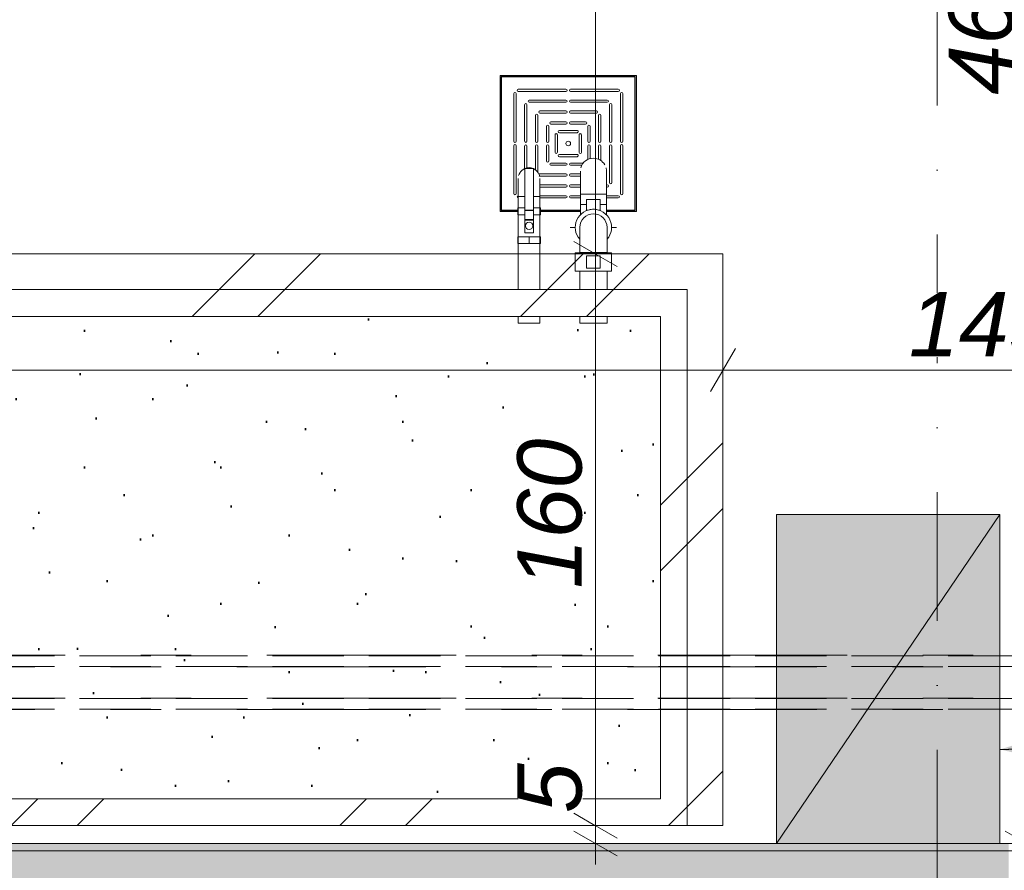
# Model space of a CAD drawing. Header units: centimetres. Extents: x -996 to 7161, y -1849 to 2591.
# Tile 7 of 49: x 1662 to 1937, y -816 to -578. Entities that reach past the tile are written whole.
import ezdxf
from ezdxf.enums import TextEntityAlignment as Align

# ---------------------------------------------------------------- set-up
doc = ezdxf.new("R2010")
doc.units = ezdxf.units.CM
doc.header["$LTSCALE"] = 0.1
doc.header["$MEASUREMENT"] = 0
for name, pattern in [('Krawędzie ukryte', [270, 200, -70]), ('Kropki i Kreski', [720, 360, -180, 0, -180]), ('Przerywana podwójnie', [1093.611073, 529.166651, -211.666656, 141.111112, -211.666656]), ('Wipeout_Contour', [1000, 0, -1000])]:
    doc.linetypes.add(name, pattern=pattern)
for name, color, linetype in [('2_belki.K_IR', 7, 'Continuous'), ('2_instalacje pompownia.ISTN', 7, 'Continuous'), ('2_stropy.ISTN', 7, 'Continuous'), ('2_stropy.K_IR', 7, 'Continuous'), ('2_słupy.ISTN', 7, 'Continuous'), ('2_ściany zewnętrzne.ISTN', 7, 'Continuous'), ('3_lądowisko.K_IR', 7, 'Continuous'), ('3_pompownia.K_IR', 7, 'Continuous'), ('4_osie.ISTN', 7, 'Continuous'), ('5_opisy.K_IR', 7, 'Continuous'), ('5_wymiary.K_IR', 7, 'Continuous')]:
    doc.layers.add(name, color=color, linetype=linetype)
doc.styles.add('GENERATED_STYLE_1', font='txt')
doc.styles.add('GENERATED_STYLE_2', font='txt')
doc.dimstyles.new('GENERATED_STYLE__3', dxfattribs={"dimtxt": 18, "dimasz": 9.178744, "dimexe": 0.18, "dimexo": 2, "dimgap": 0.09, "dimtad": 1, "dimtih": 1, "dimtoh": 1, "dimdec": 0, "dimzin": 0, "dimdsep": 46, "dimtxsty": 'GENERATED_STYLE_2', "dimblk": 'ARROWHEAD_2', "dimblk1": 'ARROWHEAD_2', "dimblk2": 'ARROWHEAD_2', "dimcen": 0.09, "dimclrd": 1, "dimclre": 1, "dimclrt": 1, "dimadec": 1, "dimazin": 0, "dimtfac": 1, "dimtdec": 4, "dimtmove": 0, "dimatfit": 3, "dimfxl": 1, "dimtolj": 1, "dimtzin": 0, "dimarcsym": 0})
doc.dimstyles.new('GENERATED_STYLE__4', dxfattribs={"dimtxt": 18, "dimasz": 9.178744, "dimexe": 0.18, "dimexo": 2, "dimgap": 0.09, "dimtad": 1, "dimdec": 0, "dimzin": 0, "dimdsep": 46, "dimtxsty": 'GENERATED_STYLE_2', "dimblk": 'ARROWHEAD_2', "dimblk1": 'ARROWHEAD_2', "dimblk2": 'ARROWHEAD_2', "dimcen": 0.09, "dimclrd": 1, "dimclre": 1, "dimclrt": 1, "dimadec": 1, "dimazin": 0, "dimtfac": 1, "dimtdec": 4, "dimtmove": 0, "dimatfit": 3, "dimfxl": 1, "dimtolj": 1, "dimtzin": 0, "dimarcsym": 0})
doc.dimstyles.new('GENERATED_STYLE__5', dxfattribs={"dimtxt": 0.18, "dimasz": 18.24, "dimexe": 0.18, "dimexo": 0.0625, "dimgap": 0.09, "dimtad": 0, "dimtih": 1, "dimtoh": 1, "dimdec": 4, "dimzin": 0, "dimdsep": 46, "dimcen": 0.09, "dimadec": 0, "dimazin": 0, "dimtfac": 1, "dimtdec": 4, "dimtmove": 0, "dimatfit": 3, "dimldrblk": 'ARROWHEAD_5', "dimfxl": 1, "dimtolj": 1, "dimtzin": 0, "dimarcsym": 0})

# ---------------------------------------------------------------- blocks, each defined once
blk = doc.blocks.new('Strop_3_1', base_point=(1398.7, -803.91))
at = {"color": 254, "linetype": 'Wipeout_Contour', "lineweight": 0, "ltscale": 7145.368827}
blk.add_wipeout([(1398.7, -803.91), (1858.7, -803.91), (1858.7, -643.91), (1398.7, -643.91)], dxfattribs=at).dxf.layer = '2_stropy.K_IR'
at = {"layer": '2_stropy.K_IR', "linetype": 'Continuous', "lineweight": 0, "true_color": 0x00c600}
h = blk.add_hatch(dxfattribs=at)
h.set_pattern_fill('Podwójny_szraf_1_4_0001', color=92, style=0, pattern_type=2)
h.set_pattern_definition([(45, (0, 0), (-45.962, 45.962), []), (45, (-9.19, 9.19), (-45.962, 45.962), [])])
h.paths.add_polyline_path([(1398.7, -803.91), (1858.7, -803.91), (1858.7, -643.91), (1398.7, -643.91)])
at = {"layer": '2_stropy.K_IR', "color": 7, "linetype": 'Continuous', "lineweight": 15, "flags": 128}
blk.add_lwpolyline([(1398.7, -803.91), (1858.7, -803.91), (1858.7, -643.91), (1398.7, -643.91)], close=True, dxfattribs=at)
blk = doc.blocks.new('Wypełnienie_10_1', base_point=(0, 180))
at = {"layer": '3_pompownia.K_IR', "linetype": 'Continuous', "lineweight": 0, "true_color": 0xffffff}
blk.add_hatch(color=7, dxfattribs=at).paths.add_polyline_path([(1936.2, -716.81), (1873.7, -808.91), (1936.2, -808.91)])
at = {"layer": '3_pompownia.K_IR', "color": 7, "linetype": 'Continuous', "lineweight": 13}
for p, q in [((1936.2, -716.81), (1873.7, -808.91)), ((1936.2, -808.91), (1936.2, -716.81)), ((1873.7, -808.91), (1936.2, -808.91))]:
    blk.add_line(p, q, dxfattribs=at)
blk = doc.blocks.new('Wypełnienie_11_1', base_point=(0, 180))
at = {"layer": '3_pompownia.K_IR', "linetype": 'Continuous', "lineweight": 0, "true_color": 0xffffff}
blk.add_hatch(color=7, dxfattribs=at).paths.add_polyline_path([(1936.2, -716.81), (1873.7, -808.91), (1873.7, -716.81)])
at = {"layer": '3_pompownia.K_IR', "color": 7, "linetype": 'Continuous', "lineweight": 13}
for p, q in [((1873.7, -716.81), (1936.2, -716.81)), ((1873.7, -808.91), (1873.7, -716.81)), ((1936.2, -716.81), (1873.7, -808.91))]:
    blk.add_line(p, q, dxfattribs=at)
blk = doc.blocks.new('Strop_8_1', base_point=(858.63, 1553.14))
at = {"layer": '2_stropy.ISTN', "color": 252, "linetype": 'Continuous', "lineweight": 15, "flags": 128}
blk.add_lwpolyline([(858.63, 1553.14), (858.63, -810.97), (2478.63, -810.97), (2478.63, -808.91), (3520.64, -808.91), (3522.33, 991.16), (4673.86, 991.16), (4673.86, 1553.14)], close=True, dxfattribs=at)
blk = doc.blocks.new('Strop_9_1', base_point=(1406.2, -796.41))
at = {"color": 254, "linetype": 'Wipeout_Contour', "lineweight": 0, "ltscale": 7132.620133}
blk.add_wipeout([(1406.2, -796.41), (1841.2, -796.41), (1841.2, -661.41), (1406.2, -661.41)], dxfattribs=at).dxf.layer = '3_lądowisko.K_IR'
at = {"layer": '3_lądowisko.K_IR', "linetype": 'Continuous', "lineweight": 50, "true_color": 0x9dceff}
h = blk.add_hatch(dxfattribs=at)
h.set_pattern_fill('Dywan_0001', color=151, style=0, pattern_type=2)
h.set_pattern_definition([(45, (0, 60), (-19.0919, 19.0919), [0, -18, 0, -27]), (110, (60, 60), (25.3717, 9.23454), [0, -13.2, 0, -22.8])])
h.paths.add_polyline_path([(1406.2, -796.41), (1841.2, -796.41), (1841.2, -661.41), (1406.2, -661.41)])
at = {"layer": '3_lądowisko.K_IR', "color": 7, "linetype": 'Continuous', "lineweight": 15, "flags": 128}
blk.add_lwpolyline([(1406.2, -796.41), (1841.2, -796.41), (1841.2, -661.41), (1406.2, -661.41)], close=True, dxfattribs=at)
blk = doc.blocks.new('Ściana_5_1', base_point=(848.63, -808.91))
at = {"layer": '2_ściany zewnętrzne.ISTN', "linetype": 'Continuous', "lineweight": 0}
blk.add_hatch(color=252, dxfattribs=at).paths.add_polyline_path([(1398.63, -848.91), (1898.63, -848.91), (1898.63, -808.91), (1398.63, -808.91)])
at = {"layer": '2_ściany zewnętrzne.ISTN', "color": 252, "linetype": 'Continuous', "lineweight": 0, "flags": 128}
blk.add_lwpolyline([(1898.63, -808.91), (1398.63, -808.91)], dxfattribs=at)
blk = doc.blocks.new('Słup_18_1', base_point=(1918.63, -828.91))
at = {"layer": '2_słupy.ISTN', "linetype": 'Continuous', "lineweight": 0}
blk.add_hatch(color=252, dxfattribs=at).paths.add_polyline_path([(1898.63, -808.91), (1898.63, -848.91), (1938.63, -848.91), (1938.63, -808.91)])
at = {"layer": '2_słupy.ISTN', "color": 252, "linetype": 'Continuous', "lineweight": 0, "flags": 128}
for points in [[(1938.63, -808.91), (1898.63, -808.91)], [(1898.63, -848.91), (1938.63, -848.91)]]:
    blk.add_lwpolyline(points, dxfattribs=at)
blk = doc.blocks.new('Standardowy znacznik osi[2]_1', base_point=(1918.63, -1423.37))
at = {"layer": '4_osie.ISTN', "color": 252, "linetype": 'Kropki i Kreski', "lineweight": 0}
blk.add_line((1918.63, -1323.37), (1918.63, 2396.64), dxfattribs=at)
at = {"layer": '4_osie.ISTN', "color": 252, "lineweight": 0, "style": 'GENERATED_STYLE_1'}
for tag, p in [('AC_MarkerText_1_1', (1918.63, 2538.34)), ('AC_MarkerText_1_0', (1918.63, -1461.66))]:
    blk.add_attdef(tag, text='', height=35, rotation=360, dxfattribs=at).set_placement(p, align=Align.MIDDLE_CENTER)
blk = doc.blocks.new('Rura 22[14]_1', base_point=(2103.7, -757.85))
at = {"layer": '2_instalacje pompownia.ISTN', "color": 252, "linetype": 'Przerywana podwójnie', "lineweight": 15}
for p, q in [((1293.7, -756.25), (2103.7, -756.25)), ((2103.7, -759.45), (1293.7, -759.45))]:
    blk.add_line(p, q, dxfattribs=at)
at = {"layer": '2_instalacje pompownia.ISTN', "color": 252, "linetype": 'Krawędzie ukryte', "lineweight": 15}
for p, q in [((2103.7, -756.35), (1293.7, -756.35)), ((2103.7, -759.35), (1293.7, -759.35))]:
    blk.add_line(p, q, dxfattribs=at)
blk = doc.blocks.new('Rura 22[15]_1', base_point=(2103.7, -769.85))
at = {"layer": '2_instalacje pompownia.ISTN', "color": 252, "linetype": 'Przerywana podwójnie', "lineweight": 15}
for p, q in [((1293.7, -768.25), (2103.7, -768.25)), ((2103.7, -771.45), (1293.7, -771.45))]:
    blk.add_line(p, q, dxfattribs=at)
at = {"layer": '2_instalacje pompownia.ISTN', "color": 252, "linetype": 'Krawędzie ukryte', "lineweight": 15}
for p, q in [((2103.7, -768.35), (1293.7, -768.35)), ((2103.7, -771.35), (1293.7, -771.35))]:
    blk.add_line(p, q, dxfattribs=at)
blk = doc.blocks.new('*D253')
at = {"layer": '5_wymiary.K_IR', "color": 1, "linetype": 'Continuous', "lineweight": 0}
for p, q in [((1393.7, -519.94), (1393.7, -501.83)), ((2003.7, -519.94), (2003.7, -501.83)), ((1397.18, -504.84), (1390.21, -516.92)), ((2000.21, -516.92), (2007.18, -504.84)), ((1387.79, -510.88), (1393.7, -510.88)), ((1393.7, -510.88), (2003.7, -510.88)), ((2003.7, -510.88), (2009.6, -510.88))]:
    blk.add_line(p, q, dxfattribs=at)
at = {"color": 254, "linetype": 'Wipeout_Contour', "lineweight": 0, "ltscale": 7081.214828}
blk.add_wipeout([(1678.21, -507.28), (1719.19, -507.28), (1719.19, -489.28), (1678.21, -489.28)], dxfattribs=at).dxf.layer = '5_wymiary.K_IR'
at = {"layer": '5_wymiary.K_IR', "color": 1, "lineweight": 0, "insert": (1678.21, -507.28), "char_height": 18, "attachment_point": 7, "style": 'GENERATED_STYLE_2'}
blk.add_mtext('\\A1;{\\pql;\\fArial|b0|i1|c238|p38;610}', dxfattribs=at)
blk = doc.blocks.new('ARROWHEAD_2')
at = {"color": 0, "linetype": 'Continuous', "lineweight": 0}
for p, q in [((-0.378, -0.655), (0.378, 0.655)), ((0, 0), (-1, 0))]:
    blk.add_line(p, q, dxfattribs=at)
blk = doc.blocks.new('*D256')
at = {"layer": '5_wymiary.K_IR', "color": 1, "linetype": 'Continuous', "lineweight": 0}
for p, q in [((1823.04, -221.86), (1823.04, -296.86)), ((1829.08, -300.34), (1817.01, -293.37)), ((1813.99, -296.86), (1832.1, -296.86)), ((1823.04, -296.86), (1823.04, -306.86)), ((1829.08, -310.34), (1817.01, -303.37)), ((1813.99, -306.86), (1832.1, -306.86)), ((1823.04, -306.86), (1823.04, -643.91))]:
    blk.add_line(p, q, dxfattribs=at)
blk = doc.blocks.new('*D257')
at = {"layer": '5_wymiary.K_IR', "color": 1, "linetype": 'Continuous', "lineweight": 0}
for p, q in [((1829.08, -310.34), (1817.01, -303.37)), ((1823.04, -306.86), (1823.04, -643.91)), ((1829.08, -647.4), (1817.01, -640.43)), ((1813.99, -643.91), (1832.1, -643.91))]:
    blk.add_line(p, q, dxfattribs=at)
at = {"color": 254, "linetype": 'Wipeout_Contour', "lineweight": 0, "ltscale": 7487.701403}
blk.add_wipeout([(1819.44, -495.87), (1819.44, -454.9), (1801.44, -454.9), (1801.44, -495.87)], dxfattribs=at).dxf.layer = '5_wymiary.K_IR'
at = {"layer": '5_wymiary.K_IR', "color": 1, "lineweight": 0, "insert": (1819.44, -495.87), "char_height": 18, "attachment_point": 7, "rotation": 90, "style": 'GENERATED_STYLE_2'}
blk.add_mtext('\\A1;{\\pql;\\fArial|b0|i1|c238|p38;337}', dxfattribs=at)
blk = doc.blocks.new('*D258')
at = {"layer": '5_wymiary.K_IR', "color": 1, "linetype": 'Continuous', "lineweight": 0}
for p, q in [((1823.04, -306.86), (1823.04, -643.91)), ((1829.08, -647.4), (1817.01, -640.43)), ((1813.99, -643.91), (1832.1, -643.91)), ((1823.04, -643.91), (1823.04, -803.91)), ((1817.01, -800.43), (1829.08, -807.4)), ((1813.99, -803.91), (1832.1, -803.91)), ((1823.04, -803.91), (1823.04, -808.91))]:
    blk.add_line(p, q, dxfattribs=at)
at = {"color": 254, "linetype": 'Wipeout_Contour', "lineweight": 0, "ltscale": 7789.530676}
blk.add_wipeout([(1819.44, -737.57), (1819.44, -696.59), (1801.44, -696.59), (1801.44, -737.57)], dxfattribs=at).dxf.layer = '5_wymiary.K_IR'
at = {"layer": '5_wymiary.K_IR', "color": 1, "lineweight": 0, "insert": (1819.44, -737.57), "char_height": 18, "attachment_point": 7, "rotation": 90, "style": 'GENERATED_STYLE_2'}
blk.add_mtext('\\A1;{\\pql;\\fArial|b0|i1|c238|p38;160}', dxfattribs=at)
at = {"color": 254, "linetype": 'Wipeout_Contour', "lineweight": 0, "ltscale": 7907.014058}
blk.add_wipeout([(1819.44, -800.42), (1819.44, -786.76), (1801.44, -786.76), (1801.44, -800.42)], dxfattribs=at).dxf.layer = '5_wymiary.K_IR'
at = {"layer": '5_wymiary.K_IR', "color": 1, "lineweight": 0, "insert": (1819.44, -800.42), "char_height": 18, "attachment_point": 7, "rotation": 90, "style": 'GENERATED_STYLE_2'}
blk.add_mtext('\\A1;{\\pql;\\fArial|b0|i1|c238|p38;5}', dxfattribs=at)
blk = doc.blocks.new('*D259')
at = {"layer": '5_wymiary.K_IR', "color": 1, "linetype": 'Continuous', "lineweight": 0}
for p, q in [((1817.01, -800.43), (1829.08, -807.4)), ((1823.04, -803.91), (1823.04, -808.91)), ((1829.08, -812.4), (1817.01, -805.43)), ((1813.99, -808.91), (1832.1, -808.91)), ((1823.04, -808.91), (1823.04, -814.82))]:
    blk.add_line(p, q, dxfattribs=at)
blk = doc.blocks.new('*D261')
at = {"layer": '5_wymiary.K_IR', "color": 1, "linetype": 'Continuous', "lineweight": 0}
for p, q in [((2003.7, -667.35), (2003.7, -685.47)), ((1855.21, -682.45), (1862.18, -670.37)), ((2000.21, -682.45), (2007.18, -670.37)), ((2003.7, -676.41), (1858.7, -676.41)), ((2009.6, -676.41), (2003.7, -676.41))]:
    blk.add_line(p, q, dxfattribs=at)
at = {"color": 254, "linetype": 'Wipeout_Contour', "lineweight": 0, "ltscale": 8168.515115}
blk.add_wipeout([(1910.71, -672.81), (1951.69, -672.81), (1951.69, -654.81), (1910.71, -654.81)], dxfattribs=at).dxf.layer = '5_wymiary.K_IR'
at = {"layer": '5_wymiary.K_IR', "color": 1, "lineweight": 0, "insert": (1910.71, -672.81), "char_height": 18, "attachment_point": 7, "style": 'GENERATED_STYLE_2'}
blk.add_mtext('\\A1;{\\pql;\\fArial|b0|i1|c238|p38;145}', dxfattribs=at)
blk = doc.blocks.new('*D262')
at = {"layer": '5_wymiary.K_IR', "color": 1, "linetype": 'Continuous', "lineweight": 0}
for p, q in [((1858.7, -667.35), (1858.7, -685.47)), ((1402.18, -670.37), (1395.21, -682.45)), ((1855.21, -682.45), (1862.18, -670.37)), ((1858.7, -676.41), (1398.7, -676.41)), ((2003.7, -676.41), (1858.7, -676.41))]:
    blk.add_line(p, q, dxfattribs=at)
at = {"color": 254, "linetype": 'Wipeout_Contour', "lineweight": 0, "ltscale": 7060.57087}
blk.add_wipeout([(1615.04, -672.81), (1656.02, -672.81), (1656.02, -654.81), (1615.04, -654.81)], dxfattribs=at).dxf.layer = '5_wymiary.K_IR'
at = {"layer": '5_wymiary.K_IR', "color": 1, "lineweight": 0, "insert": (1615.04, -672.81), "char_height": 18, "attachment_point": 7, "style": 'GENERATED_STYLE_2'}
blk.add_mtext('\\A1;{\\pql;\\fArial|b0|i1|c238|p38;460}', dxfattribs=at)
at = {"color": 254, "linetype": 'Wipeout_Contour', "lineweight": 0, "ltscale": 6230.315163}
blk.add_wipeout([(1402.19, -672.81), (1415.85, -672.81), (1415.85, -654.81), (1402.19, -654.81)], dxfattribs=at).dxf.layer = '5_wymiary.K_IR'
at = {"layer": '5_wymiary.K_IR', "color": 1, "lineweight": 0, "insert": (1402.19, -672.81), "char_height": 18, "attachment_point": 7, "style": 'GENERATED_STYLE_2'}
blk.add_mtext('\\A1;{\\pql;\\fArial|b0|i1|c238|p38;5}', dxfattribs=at)
blk = doc.blocks.new('*D263')
at = {"layer": '5_wymiary.K_IR', "color": 1, "linetype": 'Continuous', "lineweight": 0}
for p, q in [((1393.7, -667.35), (1393.7, -685.47)), ((1398.7, -667.35), (1398.7, -685.47)), ((1390.21, -682.45), (1397.18, -670.37)), ((1402.18, -670.37), (1395.21, -682.45)), ((1393.7, -676.41), (1387.79, -676.41)), ((1398.7, -676.41), (1393.7, -676.41)), ((1858.7, -676.41), (1398.7, -676.41))]:
    blk.add_line(p, q, dxfattribs=at)
blk = doc.blocks.new('*D293')
at = {"layer": '5_wymiary.K_IR', "color": 1, "linetype": 'Continuous', "lineweight": 0}
for p, q in [((1937.66, -345.37), (1949.74, -352.34)), ((1943.7, -808.91), (1943.7, -348.86)), ((1937.66, -805.43), (1949.74, -812.4)), ((1952.76, -808.91), (1934.64, -808.91)), ((1943.7, -814.82), (1943.7, -808.91))]:
    blk.add_line(p, q, dxfattribs=at)
at = {"color": 254, "linetype": 'Wipeout_Contour', "lineweight": 0, "ltscale": 8064.386477}
blk.add_wipeout([(1940.1, -599.37), (1940.1, -558.4), (1922.1, -558.4), (1922.1, -599.37)], dxfattribs=at).dxf.layer = '5_wymiary.K_IR'
at = {"layer": '5_wymiary.K_IR', "color": 1, "lineweight": 0, "insert": (1940.1, -599.37), "char_height": 18, "attachment_point": 7, "rotation": 90, "style": 'GENERATED_STYLE_2'}
blk.add_mtext('\\A1;{\\pql;\\fArial|b0|i1|c238|p38;460}', dxfattribs=at)
blk = doc.blocks.new('ARROWHEAD_5')
at = {"linetype": 'Continuous', "lineweight": 0}
blk.add_hatch(color=0, dxfattribs=at).paths.add_polyline_path([(-1, 0.2679), (0, 0), (-1, -0.2679)])
at = {"color": 0, "linetype": 'Continuous', "lineweight": 0}
blk.add_line((0, 0), (-1, 0), dxfattribs=at)
blk = doc.blocks.new('Wymiary_3', base_point=(1823.04, -221.86))
at = {"layer": '5_wymiary.K_IR', "color": 1, "linetype": 'Continuous', "lineweight": 0}
dim = blk.add_linear_dim(base=(1823.04, -306.86), p1=(1821.11, -296.86), p2=(1832.63, -306.86), angle=270, dimstyle='GENERATED_STYLE__4', dxfattribs=at)
dim.commit()
dim.dimension.update_dxf_attribs({"geometry": '*D256', "text_midpoint": (1810.44, -279.65), "dimtype": 160, "text_rotation": 90})
dim = blk.add_linear_dim(base=(1823.04, -643.91), p1=(1832.63, -306.86), p2=(1858.7, -643.91), angle=270, dimstyle='GENERATED_STYLE__4', dxfattribs=at)
dim.commit()
dim.dimension.update_dxf_attribs({"geometry": '*D257', "text_midpoint": (1810.44, -475.29), "dimtype": 160, "text_rotation": 90})
dim = blk.add_linear_dim(base=(1823.04, -803.91), p1=(1858.7, -643.91), p2=(1858.7, -803.91), angle=270, dimstyle='GENERATED_STYLE__4', dxfattribs=at)
dim.commit()
dim.dimension.update_dxf_attribs({"geometry": '*D258', "text_midpoint": (1810.44, -716.99), "dimtype": 160, "text_rotation": 90})
dim = blk.add_linear_dim(base=(1823.04, -808.91), p1=(1858.7, -803.91), p2=(2203.63, -808.91), angle=270, dimstyle='GENERATED_STYLE__4', dxfattribs=at)
dim.commit()
dim.dimension.update_dxf_attribs({"geometry": '*D259', "text_midpoint": (1810.44, -793.56), "dimtype": 160, "text_rotation": 90})
blk = doc.blocks.new('Wymiary_4', base_point=(2003.7, -676.41))
at = {"layer": '5_wymiary.K_IR', "color": 1, "linetype": 'Continuous', "lineweight": 0}
dim = blk.add_linear_dim(base=(1858.7, -676.41), p1=(2003.7, -514.89), p2=(1858.7, -643.91), angle=180, dimstyle='GENERATED_STYLE__3', dxfattribs=at)
dim.commit()
dim.dimension.update_dxf_attribs({"geometry": '*D261', "text_midpoint": (1931.29, -663.81), "dimtype": 160})
dim = blk.add_linear_dim(base=(1398.7, -676.41), p1=(1858.7, -643.91), p2=(1398.7, -643.91), angle=180, dimstyle='GENERATED_STYLE__3', dxfattribs=at)
dim.commit()
dim.dimension.update_dxf_attribs({"geometry": '*D262', "text_midpoint": (1635.62, -663.81), "dimtype": 160})
dim = blk.add_linear_dim(base=(1393.7, -676.41), p1=(1398.7, -643.91), p2=(1393.7, -673.91), angle=180, dimstyle='GENERATED_STYLE__3', dxfattribs=at)
dim.commit()
dim.dimension.update_dxf_attribs({"geometry": '*D263', "text_midpoint": (1409.05, -663.81), "dimtype": 160})
blk = doc.blocks.new('Wymiary_10', base_point=(1943.7, -808.91))
at = {"layer": '5_wymiary.K_IR', "color": 1, "linetype": 'Continuous', "lineweight": 0}
dim = blk.add_linear_dim(base=(1943.7, -348.86), p1=(2003.7, -808.91), p2=(1898.63, -348.86), angle=90, dimstyle='GENERATED_STYLE__4', dxfattribs=at)
dim.commit()
dim.dimension.update_dxf_attribs({"geometry": '*D293', "text_midpoint": (1931.1, -578.79), "dimtype": 160, "text_rotation": 90})

msp = doc.modelspace()

# ---------------------------------------------------------------- block references
at = {"layer": '2_stropy.K_IR', "color": 7, "linetype": 'Continuous', "lineweight": 15}
msp.add_blockref('Strop_3_1', (1398.7, -803.91), dxfattribs=at)
at = {"layer": '2_słupy.ISTN', "color": 252, "lineweight": 0}
msp.add_blockref('Słup_18_1', (1918.63, -828.91), dxfattribs=at)
at = {"layer": '2_ściany zewnętrzne.ISTN', "color": 252, "lineweight": 0}
msp.add_blockref('Ściana_5_1', (848.63, -808.91), dxfattribs=at)
at = {"layer": '3_pompownia.K_IR', "color": 255, "linetype": 'Continuous', "lineweight": 0}
for name in ['Wypełnienie_10_1', 'Wypełnienie_11_1']:
    msp.add_blockref(name, (0, 180), dxfattribs=at)
at = {"layer": '4_osie.ISTN', "color": 252, "linetype": 'Continuous', "lineweight": 0}
msp.add_blockref('Standardowy znacznik osi[2]_1', (1918.63, -1423.37), dxfattribs=at)

# ---------------------------------------------------------------- next in the draw order: block references
at = {"layer": '2_stropy.ISTN', "color": 252, "linetype": 'Continuous', "lineweight": 0}
msp.add_blockref('Strop_8_1', (858.63, 1553.14), dxfattribs=at)

# ---------------------------------------------------------------- next in the draw order: block references
at = {"layer": '3_lądowisko.K_IR', "color": 7, "linetype": 'Continuous', "lineweight": 15}
msp.add_blockref('Strop_9_1', (1406.2, -796.41), dxfattribs=at)

# ---------------------------------------------------------------- next in the draw order: linework, layer by layer
at = {"layer": '2_belki.K_IR', "color": 7, "linetype": 'Continuous', "lineweight": 15}
msp.add_lwpolyline([(1398.7, -803.91), (1848.7, -803.91), (1848.7, -653.91), (1398.7, -653.91)], close=True, dxfattribs=at)

# ---------------------------------------------------------------- next in the draw order: block references
at = {"layer": '2_instalacje pompownia.ISTN', "color": 252, "linetype": 'Przerywana podwójnie', "lineweight": 0}
for name, p in [('Rura 22[14]_1', (2103.7, -757.85)), ('Rura 22[15]_1', (2103.7, -769.85))]:
    msp.add_blockref(name, p, dxfattribs=at)

# ---------------------------------------------------------------- next in the draw order: dimensions: what is measured, and where the dimension line sits
at = {"layer": '5_wymiary.K_IR', "color": 1, "linetype": 'Continuous', "lineweight": 0}
dim = msp.add_linear_dim(base=(2003.7, -510.88), p1=(1393.7, -813.15), p2=(2003.7, -808.91), angle=0, dimstyle='GENERATED_STYLE__3', dxfattribs=at)
dim.commit()
dim.dimension.update_dxf_attribs({"geometry": '*D253', "text_midpoint": (1698.79, -498.28), "dimtype": 160})

# ---------------------------------------------------------------- next in the draw order: block references
msp.add_blockref('Wymiary_3', (1823.04, -221.86), dxfattribs=at)

# ---------------------------------------------------------------- next in the draw order: block references
msp.add_blockref('Wymiary_4', (2003.7, -676.41), dxfattribs=at)

# ---------------------------------------------------------------- next in the draw order: linework, layer by layer
at = {"layer": '3_pompownia.K_IR', "color": 7, "linetype": 'Continuous', "lineweight": 0}
for p, q in [((1834.49, -593.98), (1796.39, -593.98)), ((1796.39, -593.98), (1796.39, -632.08)), ((1796.7, -594.3), (1834.17, -594.3)), ((1796.7, -631.76), (1796.7, -594.3)), ((1796.78, -594.38), (1796.78, -631.68)), ((1834.09, -594.38), (1796.78, -594.38)), ((1834.09, -631.68), (1834.09, -594.38)), ((1834.17, -594.3), (1834.17, -631.76)), ((1834.49, -632.08), (1834.49, -593.98)), ((1800.2, -599.03), (1800.2, -612.4)), ((1800.2, -599.03), (1800.2, -612.4)), ((1800.84, -612.4), (1800.84, -599.03)), ((1800.84, -612.4), (1800.84, -599.03)), ((1814.8, -597.8), (1801.43, -597.8)), ((1814.8, -597.8), (1801.43, -597.8)), ((1801.43, -598.44), (1814.8, -598.44)), ((1801.43, -598.44), (1814.8, -598.44)), ((1829.44, -597.8), (1816.07, -597.8)), ((1829.44, -597.8), (1816.07, -597.8)), ((1816.07, -598.44), (1829.44, -598.44)), ((1816.07, -598.44), (1829.44, -598.44)), ((1830.03, -612.4), (1830.03, -599.03)), ((1830.03, -612.4), (1830.03, -599.03)), ((1830.67, -599.03), (1830.67, -612.4)), ((1830.67, -599.03), (1830.67, -612.4)), ((1803.25, -602.1), (1803.25, -612.4)), ((1803.25, -602.1), (1803.25, -612.4)), ((1803.89, -612.4), (1803.89, -602.1)), ((1803.89, -612.4), (1803.89, -602.1)), ((1814.8, -600.85), (1804.51, -600.85)), ((1814.8, -600.85), (1804.51, -600.85)), ((1804.51, -601.48), (1814.8, -601.48)), ((1804.51, -601.48), (1814.8, -601.48)), ((1826.36, -600.85), (1816.07, -600.85)), ((1826.36, -600.85), (1816.07, -600.85)), ((1816.07, -601.48), (1826.36, -601.48)), ((1816.07, -601.48), (1826.36, -601.48)), ((1826.98, -612.4), (1826.98, -602.1)), ((1826.98, -612.4), (1826.98, -602.1)), ((1827.62, -602.1), (1827.62, -612.4)), ((1827.62, -602.1), (1827.62, -612.4)), ((1806.3, -605.12), (1806.3, -612.4)), ((1806.3, -605.12), (1806.3, -612.4)), ((1806.93, -612.4), (1806.93, -605.12)), ((1806.93, -612.4), (1806.93, -605.12)), ((1807.52, -603.89), (1814.8, -603.89)), ((1807.52, -603.89), (1814.8, -603.89)), ((1814.8, -604.53), (1807.52, -604.53)), ((1814.8, -604.53), (1807.52, -604.53)), ((1823.35, -603.89), (1816.07, -603.89)), ((1823.35, -603.89), (1816.07, -603.89)), ((1816.07, -604.53), (1823.35, -604.53)), ((1816.07, -604.53), (1823.35, -604.53)), ((1823.94, -612.4), (1823.94, -605.12)), ((1823.94, -612.4), (1823.94, -605.12)), ((1824.57, -605.12), (1824.57, -612.4)), ((1824.57, -605.12), (1824.57, -612.4)), ((1809.34, -608.18), (1809.34, -612.4)), ((1809.34, -608.18), (1809.34, -612.4)), ((1809.98, -612.4), (1809.98, -608.18)), ((1809.98, -612.4), (1809.98, -608.18)), ((1814.8, -606.94), (1810.58, -606.94)), ((1814.8, -606.94), (1810.58, -606.94)), ((1810.58, -607.57), (1814.8, -607.57)), ((1810.58, -607.57), (1814.8, -607.57)), ((1820.29, -606.94), (1816.07, -606.94)), ((1820.29, -606.94), (1816.07, -606.94)), ((1816.07, -607.57), (1820.29, -607.57)), ((1816.07, -607.57), (1820.29, -607.57)), ((1820.89, -612.4), (1820.89, -608.18)), ((1820.89, -612.4), (1820.89, -608.18)), ((1821.53, -608.18), (1821.53, -612.4)), ((1821.53, -608.18), (1821.53, -612.4)), ((1811.75, -610.57), (1811.75, -615.5)), ((1811.75, -610.57), (1811.75, -615.5)), ((1812.39, -615.5), (1812.39, -610.57)), ((1812.39, -615.5), (1812.39, -610.57)), ((1817.9, -609.35), (1812.97, -609.35)), ((1817.9, -609.35), (1812.97, -609.35)), ((1812.97, -609.99), (1817.9, -609.99)), ((1812.97, -609.99), (1817.9, -609.99)), ((1818.48, -615.5), (1818.48, -610.57)), ((1818.48, -615.5), (1818.48, -610.57)), ((1819.12, -610.57), (1819.12, -615.5)), ((1819.12, -610.57), (1819.12, -615.5)), ((1800.2, -613.66), (1800.2, -627.04)), ((1800.2, -613.66), (1800.2, -627.04)), ((1800.84, -627.04), (1800.84, -613.66)), ((1800.84, -627.04), (1800.84, -613.66)), ((1803.25, -613.67), (1803.25, -620.06)), ((1803.25, -613.67), (1803.25, -620.06)), ((1803.89, -619.85), (1803.89, -613.67)), ((1803.89, -619.85), (1803.89, -613.67)), ((1806.3, -620.41), (1806.3, -613.67)), ((1806.3, -620.41), (1806.3, -613.67)), ((1806.93, -613.67), (1806.93, -620.94)), ((1806.93, -613.67), (1806.93, -620.94)), ((1809.34, -613.67), (1809.34, -617.89)), ((1809.34, -613.67), (1809.34, -617.89)), ((1809.98, -617.89), (1809.98, -613.67)), ((1809.98, -617.89), (1809.98, -613.67)), ((1820.89, -617.53), (1820.89, -613.67)), ((1820.89, -617.53), (1820.89, -613.67)), ((1821.53, -613.67), (1821.53, -617.28)), ((1821.53, -613.67), (1821.53, -617.28)), ((1823.94, -613.67), (1823.94, -617.48)), ((1823.94, -613.67), (1823.94, -617.48)), ((1824.57, -617.83), (1824.57, -613.67)), ((1824.57, -617.83), (1824.57, -613.67)), ((1826.98, -623.96), (1826.98, -613.67)), ((1826.98, -623.96), (1826.98, -613.67)), ((1827.62, -613.67), (1827.62, -623.96)), ((1827.62, -613.67), (1827.62, -623.96)), ((1830.03, -627.04), (1830.03, -613.66)), ((1830.03, -627.04), (1830.03, -613.66)), ((1830.67, -613.66), (1830.67, -627.04)), ((1830.67, -613.66), (1830.67, -627.04)), ((1812.97, -616.08), (1817.9, -616.08)), ((1812.97, -616.08), (1817.9, -616.08)), ((1817.9, -616.71), (1812.97, -616.71)), ((1817.9, -616.71), (1812.97, -616.71)), ((1810.58, -618.49), (1814.8, -618.49)), ((1810.58, -618.49), (1814.8, -618.49)), ((1814.8, -619.12), (1810.58, -619.12)), ((1814.8, -619.12), (1810.58, -619.12)), ((1816.07, -618.49), (1819.68, -618.49)), ((1816.07, -618.49), (1819.68, -618.49)), ((1819.25, -619.12), (1816.07, -619.12)), ((1819.25, -619.12), (1816.07, -619.12)), ((1803.28, -631.65), (1803.28, -620.04)), ((1803.28, -620.04), (1805.68, -620.04)), ((1805.68, -620.04), (1805.68, -631.65)), ((1814.8, -621.53), (1807.52, -621.53)), ((1814.8, -621.53), (1807.52, -621.53)), ((1807.52, -622.17), (1814.8, -622.17)), ((1807.52, -622.17), (1814.8, -622.17)), ((1816.07, -621.53), (1818.84, -621.53)), ((1816.07, -621.53), (1818.84, -621.53)), ((1818.85, -622.17), (1816.07, -622.17)), ((1818.85, -622.17), (1816.07, -622.17)), ((1807.48, -624.58), (1814.8, -624.58)), ((1807.48, -624.58), (1814.8, -624.58)), ((1816.07, -624.58), (1818.84, -624.58)), ((1816.07, -624.58), (1818.84, -624.58)), ((1826.13, -624.58), (1826.36, -624.58)), ((1826.13, -624.58), (1826.36, -624.58)), ((1801.47, -627.89), (1801.47, -632.94)), ((1803.27, -627.89), (1801.47, -627.89)), ((1801.47, -627.89), (1803.27, -627.89)), ((1807.5, -627.89), (1805.69, -627.89)), ((1805.69, -627.89), (1807.5, -627.89)), ((1807.48, -627.63), (1814.8, -627.63)), ((1807.48, -627.63), (1814.8, -627.63)), ((1814.8, -625.22), (1807.49, -625.22)), ((1814.8, -625.22), (1807.49, -625.22)), ((1807.5, -632.94), (1807.5, -627.89)), ((1818.84, -625.22), (1816.07, -625.22)), ((1818.84, -625.22), (1816.07, -625.22)), ((1816.07, -627.63), (1818.83, -627.63)), ((1816.07, -627.63), (1818.83, -627.63)), ((1818.83, -627.19), (1822.48, -627.19)), ((1818.83, -627.19), (1818.83, -630.1)), ((1826.13, -627.19), (1818.83, -627.19)), ((1822.48, -627.19), (1826.13, -627.19)), ((1826.36, -625.22), (1826.13, -625.22)), ((1826.36, -625.22), (1826.13, -625.22)), ((1826.13, -630.1), (1826.13, -627.19)), ((1826.13, -627.63), (1829.44, -627.63)), ((1826.13, -627.63), (1829.44, -627.63)), ((1814.8, -628.26), (1807.5, -628.26)), ((1814.8, -628.26), (1807.5, -628.26)), ((1818.83, -628.26), (1816.07, -628.26)), ((1818.83, -628.26), (1816.07, -628.26)), ((1820.57, -630.1), (1818.83, -630.1)), ((1818.83, -630.1), (1820.57, -630.1)), ((1824.39, -628.72), (1820.58, -628.72)), ((1820.58, -628.72), (1820.58, -630.41)), ((1820.58, -631.79), (1820.58, -630.41)), ((1824.39, -630.41), (1824.39, -628.72)), ((1826.13, -630.1), (1824.39, -630.1)), ((1824.39, -630.1), (1826.13, -630.1)), ((1824.39, -630.41), (1824.39, -631.79)), ((1829.44, -628.26), (1826.13, -628.26)), ((1829.44, -628.26), (1826.13, -628.26)), ((1796.39, -632.08), (1801.32, -632.08)), ((1801.32, -631.76), (1796.7, -631.76)), ((1796.78, -631.68), (1801.32, -631.68)), ((1801.32, -631.04), (1803.28, -631.04)), ((1801.32, -632.94), (1801.32, -631.04)), ((1803.28, -632.94), (1801.32, -632.94)), ((1801.43, -632.94), (1801.43, -639.14)), ((1803.28, -631.8), (1803.28, -631.65)), ((1803.28, -631.65), (1805.68, -631.65)), ((1803.28, -631.65), (1805.68, -631.65)), ((1803.28, -634.29), (1803.28, -631.8)), ((1803.28, -631.8), (1805.68, -631.8)), ((1805.68, -631.04), (1807.64, -631.04)), ((1805.68, -631.65), (1805.68, -631.8)), ((1805.68, -631.8), (1805.68, -634.29)), ((1807.64, -632.94), (1805.68, -632.94)), ((1807.53, -639.14), (1807.53, -632.94)), ((1807.64, -632.94), (1807.64, -631.04)), ((1807.64, -631.68), (1818.85, -631.68)), ((1818.84, -631.76), (1807.64, -631.76)), ((1807.64, -632.08), (1818.84, -632.08)), ((1826.12, -631.68), (1834.09, -631.68)), ((1834.17, -631.76), (1826.12, -631.76)), ((1826.13, -632.08), (1834.49, -632.08)), ((1803.28, -634.44), (1803.28, -634.29)), ((1803.28, -634.29), (1805.68, -634.29)), ((1803.28, -634.44), (1805.68, -634.44)), ((1803.28, -637.59), (1803.28, -634.44)), ((1805.68, -634.44), (1803.28, -634.44)), ((1805.68, -634.29), (1805.68, -634.44)), ((1805.68, -634.44), (1805.68, -637.59)), ((1803.28, -637.59), (1803.28, -637.99)), ((1803.28, -637.99), (1805.68, -637.99)), ((1805.68, -637.99), (1805.68, -637.59)), ((1815.98, -636.5), (1817.4, -636.5)), ((1827.56, -636.5), (1828.98, -636.5)), ((1801.32, -639.14), (1804.48, -639.14)), ((1801.32, -641.04), (1801.32, -639.14)), ((1804.48, -641.04), (1801.32, -641.04)), ((1801.47, -639.14), (1801.47, -653.91)), ((1804.48, -639.14), (1807.64, -639.14)), ((1804.48, -641.04), (1804.48, -639.14)), ((1807.64, -641.04), (1804.48, -641.04)), ((1807.5, -653.91), (1807.5, -639.14)), ((1807.64, -641.04), (1807.64, -639.14)), ((1817.4, -643.64), (1817.4, -648.72)), ((1822.48, -643.64), (1817.4, -643.64)), ((1818.67, -643.51), (1818.67, -643.64)), ((1822.48, -643.51), (1818.67, -643.51)), ((1818.67, -643.51), (1822.48, -643.51)), ((1826.29, -643.51), (1822.48, -643.51)), ((1822.48, -643.51), (1826.29, -643.51)), ((1827.56, -643.64), (1822.48, -643.64)), ((1826.29, -643.64), (1826.29, -643.51)), ((1827.56, -648.72), (1827.56, -643.64)), ((1824.39, -644.49), (1820.58, -644.49)), ((1820.58, -644.49), (1820.58, -647.87)), ((1824.39, -647.87), (1824.39, -644.49)), ((1817.4, -648.72), (1822.48, -648.72)), ((1818.68, -648.72), (1818.68, -653.91)), ((1820.58, -647.87), (1824.39, -647.87)), ((1822.48, -648.72), (1827.56, -648.72)), ((1826.29, -653.91), (1826.29, -648.72)), ((1801.47, -661.41), (1801.47, -663.33)), ((1801.47, -663.33), (1807.5, -663.33)), ((1807.5, -663.33), (1807.5, -661.41)), ((1818.68, -661.41), (1818.68, -663.33)), ((1818.68, -663.33), (1826.29, -663.33)), ((1826.29, -663.33), (1826.29, -661.41))]:
    msp.add_line(p, q, dxfattribs=at)
at = {"layer": '3_pompownia.K_IR', "color": 7, "linetype": 'Continuous', "lineweight": 0, "flags": 128}
for points in [[(1818.83, -620.79), (1818.83, -620.79), (1818.83, -620.81), (1818.83, -620.83), (1818.83, -620.87), (1818.83, -620.92), (1818.83, -620.97), (1818.83, -621.04), (1818.83, -621.11), (1818.83, -621.2), (1818.83, -621.29), (1818.83, -621.4), (1818.83, -621.51), (1818.83, -621.63), (1818.83, -621.77), (1818.83, -621.91), (1818.83, -622.06), (1818.83, -622.21), (1818.83, -622.38), (1818.83, -622.55), (1818.83, -622.73), (1818.83, -622.92), (1818.83, -623.11), (1818.83, -623.31), (1818.83, -623.52), (1818.83, -623.73), (1818.83, -623.95), (1818.83, -624.17), (1818.83, -624.4), (1818.83, -624.63), (1818.83, -624.87), (1818.83, -625.11), (1818.83, -625.35), (1818.83, -625.6), (1818.83, -625.85), (1818.83, -626.1), (1818.83, -626.35), (1818.83, -626.61), (1818.83, -626.86), (1818.83, -627.12), (1818.83, -627.19)], [(1826.13, -627.19), (1826.13, -626.93), (1826.13, -626.68), (1826.13, -626.42), (1826.13, -626.17), (1826.13, -625.92), (1826.13, -625.67), (1826.13, -625.42), (1826.13, -625.18), (1826.13, -624.93), (1826.13, -624.7), (1826.13, -624.46), (1826.13, -624.23), (1826.13, -624.01), (1826.13, -623.79), (1826.13, -623.58), (1826.13, -623.37), (1826.13, -623.16), (1826.13, -622.97), (1826.13, -622.78), (1826.13, -622.6), (1826.13, -622.42), (1826.13, -622.26), (1826.13, -622.1), (1826.13, -621.95), (1826.13, -621.8), (1826.13, -621.67), (1826.13, -621.54), (1826.13, -621.43), (1826.13, -621.32), (1826.13, -621.22), (1826.13, -621.14), (1826.13, -621.06), (1826.13, -620.99), (1826.13, -620.93), (1826.13, -620.88), (1826.13, -620.84), (1826.13, -620.82), (1826.13, -620.8), (1826.13, -620.79)], [(1801.47, -622.79), (1801.47, -622.79), (1801.47, -622.81), (1801.47, -622.83), (1801.47, -622.85), (1801.47, -622.89), (1801.47, -622.93), (1801.47, -622.99), (1801.47, -623.05), (1801.47, -623.12), (1801.47, -623.19), (1801.47, -623.27), (1801.47, -623.37), (1801.47, -623.46), (1801.47, -623.57), (1801.47, -623.68), (1801.47, -623.8), (1801.47, -623.92), (1801.47, -624.05), (1801.47, -624.19), (1801.47, -624.34), (1801.47, -624.48), (1801.47, -624.64), (1801.47, -624.8), (1801.47, -624.96), (1801.47, -625.13), (1801.47, -625.31), (1801.47, -625.48), (1801.47, -625.67), (1801.47, -625.85), (1801.47, -626.04), (1801.47, -626.23), (1801.47, -626.43), (1801.47, -626.62), (1801.47, -626.82), (1801.47, -627.02), (1801.47, -627.22), (1801.47, -627.43), (1801.47, -627.63), (1801.47, -627.83), (1801.47, -627.89)], [(1807.5, -627.89), (1807.5, -627.68), (1807.5, -627.48), (1807.5, -627.28), (1807.5, -627.08), (1807.5, -626.88), (1807.5, -626.68), (1807.5, -626.48), (1807.5, -626.28), (1807.5, -626.09), (1807.5, -625.9), (1807.5, -625.72), (1807.5, -625.53), (1807.5, -625.35), (1807.5, -625.18), (1807.5, -625.01), (1807.5, -624.84), (1807.5, -624.68), (1807.5, -624.53), (1807.5, -624.38), (1807.5, -624.23), (1807.5, -624.09), (1807.5, -623.96), (1807.5, -623.83), (1807.5, -623.71), (1807.5, -623.6), (1807.5, -623.49), (1807.5, -623.39), (1807.5, -623.3), (1807.5, -623.21), (1807.5, -623.14), (1807.5, -623.07), (1807.5, -623), (1807.5, -622.95), (1807.5, -622.9), (1807.5, -622.86), (1807.5, -622.83), (1807.5, -622.81), (1807.5, -622.8), (1807.5, -622.79)], [(1818.83, -632.99), (1818.83, -632.89), (1818.83, -632.66), (1818.83, -632.42), (1818.83, -632.18), (1818.83, -631.94), (1818.83, -631.69), (1818.83, -631.44), (1818.83, -631.19), (1818.83, -630.94), (1818.83, -630.68), (1818.83, -630.43), (1818.83, -630.17), (1818.83, -630.1)], [(1826.13, -630.1), (1826.13, -630.36), (1826.13, -630.61), (1826.13, -630.87), (1826.13, -631.12), (1826.13, -631.37), (1826.13, -631.62), (1826.13, -631.87), (1826.13, -632.12), (1826.13, -632.36), (1826.13, -632.59), (1826.13, -632.83), (1826.13, -632.99)], [(1818.67, -636.5), (1818.67, -636.51), (1818.67, -636.52), (1818.67, -636.55), (1818.67, -636.59), (1818.67, -636.64), (1818.67, -636.7), (1818.67, -636.78), (1818.67, -636.86), (1818.67, -636.95), (1818.67, -637.06), (1818.67, -637.17), (1818.67, -637.29), (1818.67, -637.43), (1818.67, -637.57), (1818.67, -637.73), (1818.67, -637.89), (1818.67, -638.06), (1818.67, -638.24), (1818.67, -638.43), (1818.67, -638.63), (1818.67, -638.83), (1818.67, -639.05), (1818.67, -639.27), (1818.67, -639.49), (1818.67, -639.73), (1818.67, -639.96), (1818.67, -640.21), (1818.67, -640.46), (1818.67, -640.71), (1818.67, -640.97), (1818.67, -641.24), (1818.67, -641.5), (1818.67, -641.77), (1818.67, -642.05), (1818.67, -642.32), (1818.67, -642.6), (1818.67, -642.88), (1818.67, -643.16), (1818.67, -643.44), (1818.67, -643.51)], [(1826.29, -643.51), (1826.29, -643.23), (1826.29, -642.95), (1826.29, -642.67), (1826.29, -642.4), (1826.29, -642.12), (1826.29, -641.85), (1826.29, -641.58), (1826.29, -641.31), (1826.29, -641.04), (1826.29, -640.78), (1826.29, -640.53), (1826.29, -640.28), (1826.29, -640.03), (1826.29, -639.79), (1826.29, -639.55), (1826.29, -639.33), (1826.29, -639.1), (1826.29, -638.89), (1826.29, -638.68), (1826.29, -638.48), (1826.29, -638.29), (1826.29, -638.11), (1826.29, -637.94), (1826.29, -637.77), (1826.29, -637.61), (1826.29, -637.47), (1826.29, -637.33), (1826.29, -637.2), (1826.29, -637.09), (1826.29, -636.98), (1826.29, -636.88), (1826.29, -636.8), (1826.29, -636.72), (1826.29, -636.66), (1826.29, -636.6), (1826.29, -636.56), (1826.29, -636.53), (1826.29, -636.51), (1826.29, -636.5)]]:
    msp.add_lwpolyline(points, dxfattribs=at)
at = {"layer": '3_pompownia.K_IR', "color": 7, "linetype": 'Continuous', "lineweight": 0}
msp.add_circle((1815.44, -613.03), 0.635, dxfattribs=at)
msp.add_circle((1815.44, -613.03), 0.635, dxfattribs=at)
for centre, radius, start, end in [((1800.52, -599.03), 0.317, 0, 180), ((1800.52, -599.03), 0.317, 0, 180), ((1801.43, -598.12), 0.317, 90, 270), ((1801.43, -598.12), 0.318, 90, 270), ((1814.8, -598.12), 0.317, 270, 90), ((1814.8, -598.12), 0.318, 270, 90), ((1816.07, -598.12), 0.318, 90, 270), ((1816.07, -598.12), 0.318, 90, 270), ((1829.44, -598.12), 0.318, 270, 90), ((1829.44, -598.12), 0.318, 270, 90), ((1830.35, -599.03), 0.317, 0, 180), ((1830.35, -599.03), 0.317, 0, 180), ((1803.57, -602.1), 0.317, 0, 180), ((1803.57, -602.1), 0.317, 0, 180), ((1804.51, -601.17), 0.318, 90, 270), ((1804.51, -601.17), 0.318, 90, 270), ((1814.8, -601.17), 0.318, 270, 90), ((1814.8, -601.17), 0.318, 270, 90), ((1816.07, -601.17), 0.318, 90, 270), ((1816.07, -601.17), 0.318, 90, 270), ((1826.36, -601.17), 0.318, 270, 90), ((1826.36, -601.17), 0.318, 270, 90), ((1827.3, -602.1), 0.317, 0, 180), ((1827.3, -602.1), 0.317, 0, 180), ((1806.61, -605.12), 0.317, 0, 180), ((1806.61, -605.12), 0.317, 0, 180), ((1807.52, -604.21), 0.317, 90, 270), ((1807.52, -604.21), 0.318, 90, 270), ((1814.8, -604.21), 0.317, 270, 90), ((1814.8, -604.21), 0.318, 270, 90), ((1816.07, -604.21), 0.317, 90, 270), ((1816.07, -604.21), 0.318, 90, 270), ((1823.35, -604.21), 0.317, 270, 90), ((1823.35, -604.21), 0.318, 270, 90), ((1824.26, -605.12), 0.317, 0, 180), ((1824.26, -605.12), 0.317, 0, 180), ((1809.66, -608.18), 0.317, 0, 180), ((1809.66, -608.18), 0.317, 0, 180), ((1810.58, -607.26), 0.317, 90, 270), ((1810.58, -607.26), 0.317, 90, 270), ((1814.8, -607.26), 0.317, 270, 90), ((1814.8, -607.26), 0.317, 270, 90), ((1816.07, -607.26), 0.317, 90, 270), ((1816.07, -607.26), 0.317, 90, 270), ((1820.29, -607.26), 0.317, 270, 90), ((1820.29, -607.26), 0.317, 270, 90), ((1821.21, -608.18), 0.317, 0, 180), ((1821.21, -608.18), 0.317, 0, 180), ((1812.07, -610.57), 0.317, 359.6501, 180.3499), ((1812.07, -610.57), 0.317, 359.6501, 180.3499), ((1812.97, -609.67), 0.317, 90, 270), ((1812.97, -609.67), 0.317, 90, 270), ((1817.9, -609.67), 0.317, 269.6501, 90.3499), ((1817.9, -609.67), 0.317, 269.6501, 90.3499), ((1818.8, -610.57), 0.317, 359.6501, 180.3499), ((1818.8, -610.57), 0.317, 359.6501, 180.3499), ((1800.52, -612.4), 0.317, 180, 0), ((1800.52, -612.4), 0.317, 180, 0), ((1800.52, -613.66), 0.317, 0, 180), ((1800.52, -613.66), 0.317, 0, 180), ((1803.57, -612.4), 0.317, 180, 0), ((1803.57, -612.4), 0.317, 180, 0), ((1803.57, -613.67), 0.317, 0, 180), ((1803.57, -613.67), 0.317, 0, 180), ((1806.61, -612.4), 0.317, 180, 0), ((1806.61, -612.4), 0.317, 180, 0), ((1806.61, -613.67), 0.317, 0, 180), ((1806.61, -613.67), 0.317, 0, 180), ((1809.66, -612.4), 0.317, 180, 0), ((1809.66, -612.4), 0.317, 180, 0), ((1809.66, -613.67), 0.317, 0, 180), ((1809.66, -613.67), 0.317, 0, 180), ((1821.21, -612.4), 0.317, 180, 0), ((1821.21, -612.4), 0.317, 180, 0), ((1821.21, -613.67), 0.317, 0, 180), ((1821.21, -613.67), 0.317, 0, 180), ((1824.26, -612.4), 0.317, 180, 0), ((1824.26, -612.4), 0.317, 180, 0), ((1824.26, -613.67), 0.317, 0, 180), ((1824.26, -613.67), 0.317, 0, 180), ((1827.3, -612.4), 0.317, 180, 0), ((1827.3, -612.4), 0.317, 180, 0), ((1827.3, -613.67), 0.317, 0, 180), ((1827.3, -613.67), 0.317, 0, 180), ((1830.35, -612.4), 0.317, 180, 0), ((1830.35, -612.4), 0.317, 180, 0), ((1830.35, -613.66), 0.317, 0, 180), ((1830.35, -613.66), 0.317, 0, 180), ((1812.07, -615.5), 0.317, 180, 0), ((1812.07, -615.5), 0.317, 180, 0), ((1812.97, -616.4), 0.317, 90, 270), ((1812.97, -616.4), 0.317, 90, 270), ((1817.9, -616.4), 0.317, 269.6501, 90.3499), ((1817.9, -616.4), 0.317, 269.6501, 90.3499), ((1818.8, -615.5), 0.317, 180, 0), ((1818.8, -615.5), 0.317, 180, 0), ((1809.66, -617.89), 0.317, 180, 0), ((1809.66, -617.89), 0.317, 180, 0), ((1810.58, -618.81), 0.318, 90, 270), ((1810.58, -618.81), 0.317, 90, 270), ((1814.8, -618.81), 0.318, 270, 90), ((1814.8, -618.81), 0.317, 270, 90), ((1816.07, -618.81), 0.318, 90, 270), ((1816.07, -618.81), 0.317, 90, 270), ((1822.48, -620.79), 3.65, 90, 165), ((1822.48, -620.79), 3.65, 30, 90), ((1804.48, -622.79), 3.02, 150, 165), ((1804.48, -622.79), 3.01, 113.6568, 149.092), ((1804.48, -622.79), 3.01, 90, 113.0122), ((1804.48, -622.79), 3.02, 66.9878, 90), ((1804.48, -622.79), 3.01, 30.908, 66.3432), ((1804.48, -622.79), 3.02, 15, 30), ((1807.52, -621.85), 0.318, 90, 155.2452), ((1807.52, -621.85), 0.318, 90, 155.2452), ((1807.52, -621.85), 0.318, 234.7198, 270), ((1807.52, -621.85), 0.317, 234.7198, 270), ((1814.8, -621.85), 0.318, 270, 90), ((1814.8, -621.85), 0.318, 270, 90), ((1816.07, -621.85), 0.318, 90, 270), ((1816.07, -621.85), 0.318, 90, 270), ((1822.48, -620.79), 3.65, 0, 15), ((1814.8, -624.9), 0.317, 270, 90), ((1814.8, -624.9), 0.317, 270, 90), ((1816.07, -624.9), 0.318, 90, 270), ((1816.07, -624.9), 0.318, 90, 270), ((1826.36, -624.9), 0.317, 270, 90), ((1826.36, -624.9), 0.317, 270, 90), ((1827.3, -623.96), 0.317, 180, 0), ((1827.3, -623.96), 0.317, 180, 0), ((1800.52, -627.04), 0.317, 180, 0), ((1800.52, -627.04), 0.317, 180, 0), ((1801.43, -627.94), 0.318, 90, 270), ((1801.43, -627.94), 0.318, 90, 270), ((1814.8, -627.94), 0.317, 270, 90), ((1814.8, -627.94), 0.317, 270, 90), ((1816.07, -627.94), 0.318, 90, 270), ((1816.07, -627.94), 0.318, 90, 270), ((1829.44, -627.94), 0.317, 270, 90), ((1829.44, -627.94), 0.317, 270, 90), ((1830.35, -627.04), 0.317, 180, 0), ((1830.35, -627.04), 0.317, 180, 0), ((1822.48, -636.5), 5.08, 90, 220.9514), ((1822.48, -636.5), 3.81, 90, 180), ((1822.48, -636.5), 3.81, 90, 180), ((1822.48, -636.5), 5.08, 107.3324, 112.0243), ((1822.48, -636.5), 5.08, 90, 103.4565), ((1822.48, -636.5), 5.08, 319.0486, 90), ((1822.48, -636.5), 5.08, 76.5435, 90), ((1822.48, -636.5), 3.81, 0, 90), ((1822.48, -636.5), 3.81, 0, 90), ((1822.48, -636.5), 5.08, 67.9757, 72.6676), ((1804.48, -636.04), 1.03, 90, 270), ((1804.48, -636.04), 1.03, 270, 90)]:
    msp.add_arc(centre, radius, start, end, dxfattribs=at)

# ---------------------------------------------------------------- next in the draw order: block references
at = {"layer": '5_wymiary.K_IR', "color": 1, "linetype": 'Continuous', "lineweight": 0}
msp.add_blockref('Wymiary_10', (1943.7, -808.91), dxfattribs=at)

# ---------------------------------------------------------------- next in the draw order: leaders
at = {"layer": '5_opisy.K_IR', "color": 7, "linetype": 'Continuous', "lineweight": 0, "annotation_type": 0, "has_hookline": 1, "hookline_direction": 0, "text_width": 146.2}
msp.add_leader([(1936.2, -782.58), (2121.06, -776.71)], dimstyle='GENERATED_STYLE__5', dxfattribs=at)

doc.saveas('drawing.dxf')
